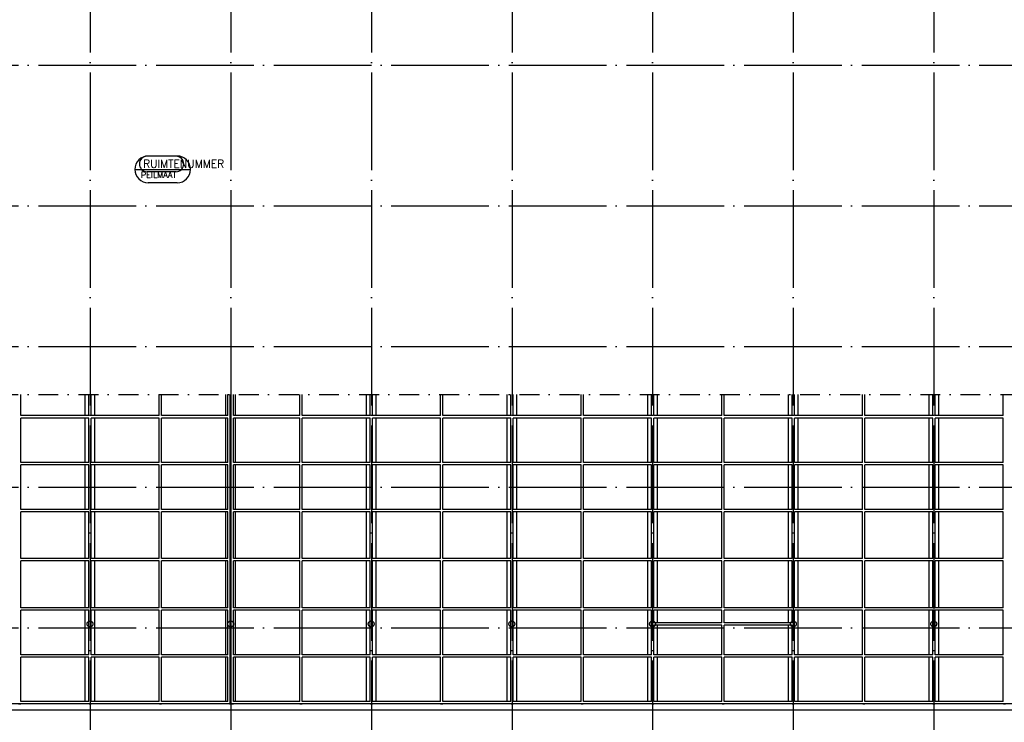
# Model space of a CAD drawing. Extents: x 0 to 1189, y 0 to 841.
# Tile 8 of 24: x 282 to 534, y 300 to 480. Entities that reach past the tile are written whole.
import ezdxf

# ---------------------------------------------------------------- set-up
doc = ezdxf.new("R2010")
doc.units = 0
doc.header["$MEASUREMENT"] = 0
for name, pattern in [('B0304', [6, 5, -0.5, 0, -0.5]), ('B0704', [7.5, 5, -2.5]), ('DASHDOT2', [12.7, 6.35, -3.175, 0, -3.175])]:
    doc.linetypes.add(name, pattern=pattern)
for name, color, linetype in [('AB$1A---_ATTRIB', 8, 'CONTINUOUS'), ('AL$1A---_ALGEMEEN', 8, 'CONTINUOUS'), ('STRAMIEN', 1, 'CONTINUOUS')]:
    doc.layers.add(name, color=color, linetype=linetype)
doc.styles.add('ROMANS', font='romans.shx', dxfattribs={"height": 300})

msp = doc.modelspace()

# ---------------------------------------------------------------- linework, layer by layer
at = {"layer": 'AL$1A---_ALGEMEEN', "linetype": 'ByBlock'}
for p, q in [((322.33, 444.97), (314.95, 444.97)), ((322.64, 445.03), (315.24, 445.03)), ((311.8, 441.6), (326.07, 441.6)), ((322.35, 440.98), (314.95, 440.98)), ((322.64, 438.17), (315.24, 438.17))]:
    msp.add_line(p, q, dxfattribs=at)
at = {"layer": 'AL$1A---_ALGEMEEN', "linetype": 'DASHDOT2', "ltscale": 0.8}
msp.add_line((92.2, 383.97), (590.59, 383.97), dxfattribs=at)
at = {"layer": 'AL$1A---_ALGEMEEN'}
for p, q in [((282.64, 378.58), (282.64, 383.97)), ((299.09, 378.58), (299.09, 383.97)), ((300.04, 378.58), (300.04, 383.97)), ((300.64, 378.58), (300.64, 383.97)), ((301.59, 378.58), (301.59, 383.97)), ((318.04, 378.58), (318.04, 383.97)), ((318.64, 378.58), (318.64, 383.97)), ((335.09, 378.58), (335.09, 383.97)), ((335.64, 378.58), (335.64, 383.97)), ((336.19, 304.81), (336.19, 383.97)), ((336.49, 304.81), (336.49, 383.97)), ((337.04, 378.58), (337.04, 383.97)), ((337.59, 378.58), (337.59, 383.97)), ((354.04, 378.58), (354.04, 383.97)), ((354.64, 378.58), (354.64, 383.97)), ((371.09, 378.58), (371.09, 383.97)), ((372.04, 378.58), (372.04, 383.97)), ((372.64, 378.58), (372.64, 383.97)), ((373.59, 378.58), (373.59, 383.97)), ((390.04, 378.58), (390.04, 383.97)), ((390.64, 378.58), (390.64, 383.97)), ((407.09, 378.58), (407.09, 383.97)), ((408.04, 378.58), (408.04, 383.97)), ((408.64, 378.58), (408.64, 383.97)), ((409.59, 378.58), (409.59, 383.97)), ((426.04, 378.58), (426.04, 383.97)), ((426.64, 378.58), (426.64, 383.97)), ((443.09, 378.58), (443.09, 383.97)), ((444.04, 378.58), (444.04, 383.97)), ((444.64, 378.58), (444.64, 383.97)), ((445.59, 378.58), (445.59, 383.97)), ((462.04, 378.58), (462.04, 383.97)), ((462.64, 378.58), (462.64, 383.97)), ((479.09, 378.58), (479.09, 383.97)), ((480.04, 378.58), (480.04, 383.97)), ((480.64, 378.58), (480.64, 383.97)), ((481.59, 378.58), (481.59, 383.97)), ((498.04, 378.58), (498.04, 383.97)), ((498.64, 378.58), (498.64, 383.97)), ((515.09, 378.58), (515.09, 383.97)), ((516.04, 378.58), (516.04, 383.97)), ((516.64, 378.58), (516.64, 383.97)), ((517.59, 378.58), (517.59, 383.97)), ((534.04, 378.58), (534.04, 383.97)), ((300.04, 378.58), (282.64, 378.58)), ((318.04, 378.58), (300.64, 378.58)), ((335.64, 378.58), (318.64, 378.58)), ((354.04, 378.58), (337.04, 378.58)), ((372.04, 378.58), (354.64, 378.58)), ((390.04, 378.58), (372.64, 378.58)), ((408.04, 378.58), (390.64, 378.58)), ((426.04, 378.58), (408.64, 378.58)), ((444.04, 378.58), (426.64, 378.58)), ((462.04, 378.58), (444.64, 378.58)), ((480.04, 378.58), (462.64, 378.58)), ((498.04, 378.58), (480.64, 378.58)), ((516.04, 378.58), (498.64, 378.58)), ((534.04, 378.58), (516.64, 378.58)), ((300.04, 377.98), (282.64, 377.98)), ((282.64, 366.58), (282.64, 377.98)), ((299.09, 366.58), (299.09, 377.98)), ((300.04, 366.58), (300.04, 377.98)), ((318.04, 377.98), (300.64, 377.98)), ((300.64, 366.58), (300.64, 377.98)), ((301.59, 366.58), (301.59, 377.98)), ((318.04, 366.58), (318.04, 377.98)), ((335.64, 377.98), (318.64, 377.98)), ((318.64, 366.58), (318.64, 377.98)), ((335.09, 366.58), (335.09, 377.98)), ((335.64, 366.58), (335.64, 377.98)), ((354.04, 377.98), (337.04, 377.98)), ((337.04, 366.58), (337.04, 377.98)), ((337.59, 366.58), (337.59, 377.98)), ((354.04, 366.58), (354.04, 377.98)), ((372.04, 377.98), (354.64, 377.98)), ((354.64, 366.58), (354.64, 377.98)), ((371.09, 366.58), (371.09, 377.98)), ((372.04, 366.58), (372.04, 377.98)), ((390.04, 377.98), (372.64, 377.98)), ((372.64, 366.58), (372.64, 377.98)), ((373.59, 366.58), (373.59, 377.98)), ((390.04, 366.58), (390.04, 377.98)), ((408.04, 377.98), (390.64, 377.98)), ((390.64, 366.58), (390.64, 377.98)), ((407.09, 366.58), (407.09, 377.98)), ((408.04, 366.58), (408.04, 377.98)), ((426.04, 377.98), (408.64, 377.98)), ((408.64, 366.58), (408.64, 377.98)), ((409.59, 366.58), (409.59, 377.98)), ((426.04, 366.58), (426.04, 377.98)), ((444.04, 377.98), (426.64, 377.98)), ((426.64, 366.58), (426.64, 377.98)), ((443.09, 366.58), (443.09, 377.98)), ((444.04, 366.58), (444.04, 377.98)), ((462.04, 377.98), (444.64, 377.98)), ((444.64, 366.58), (444.64, 377.98)), ((445.59, 366.58), (445.59, 377.98)), ((462.04, 366.58), (462.04, 377.98)), ((480.04, 377.98), (462.64, 377.98)), ((462.64, 366.58), (462.64, 377.98)), ((479.09, 366.58), (479.09, 377.98)), ((480.04, 366.58), (480.04, 377.98)), ((498.04, 377.98), (480.64, 377.98)), ((480.64, 366.58), (480.64, 377.98)), ((481.59, 366.58), (481.59, 377.98)), ((498.04, 366.58), (498.04, 377.98)), ((516.04, 377.98), (498.64, 377.98)), ((498.64, 366.58), (498.64, 377.98)), ((515.09, 366.58), (515.09, 377.98)), ((516.04, 366.58), (516.04, 377.98)), ((534.04, 377.98), (516.64, 377.98)), ((516.64, 366.58), (516.64, 377.98)), ((517.59, 366.58), (517.59, 377.98)), ((534.04, 366.58), (534.04, 377.98)), ((300.04, 366.58), (282.64, 366.58)), ((282.64, 354.58), (282.64, 365.98)), ((300.04, 365.98), (282.64, 365.98)), ((299.09, 354.58), (299.09, 365.98)), ((300.04, 354.58), (300.04, 365.98)), ((318.04, 366.58), (300.64, 366.58)), ((300.64, 354.58), (300.64, 365.98)), ((318.04, 365.98), (300.64, 365.98)), ((301.59, 354.58), (301.59, 365.98)), ((318.04, 354.58), (318.04, 365.98)), ((335.64, 366.58), (318.64, 366.58)), ((318.64, 354.58), (318.64, 365.98)), ((335.64, 365.98), (318.64, 365.98)), ((335.09, 354.58), (335.09, 365.98)), ((335.64, 354.58), (335.64, 365.98)), ((354.04, 366.58), (337.04, 366.58)), ((337.04, 354.58), (337.04, 365.98)), ((354.04, 365.98), (337.04, 365.98)), ((337.59, 354.58), (337.59, 365.98)), ((354.04, 354.58), (354.04, 365.98)), ((372.04, 366.58), (354.64, 366.58)), ((354.64, 354.58), (354.64, 365.98)), ((372.04, 365.98), (354.64, 365.98)), ((371.09, 354.58), (371.09, 365.98)), ((372.04, 354.58), (372.04, 365.98)), ((390.04, 366.58), (372.64, 366.58)), ((372.64, 354.58), (372.64, 365.98)), ((390.04, 365.98), (372.64, 365.98)), ((373.59, 354.58), (373.59, 365.98)), ((390.04, 354.58), (390.04, 365.98)), ((408.04, 366.58), (390.64, 366.58)), ((390.64, 354.58), (390.64, 365.98)), ((408.04, 365.98), (390.64, 365.98)), ((407.09, 354.58), (407.09, 365.98)), ((408.04, 354.58), (408.04, 365.98)), ((426.04, 366.58), (408.64, 366.58)), ((408.64, 354.58), (408.64, 365.98)), ((426.04, 365.98), (408.64, 365.98)), ((409.59, 354.58), (409.59, 365.98)), ((426.04, 354.58), (426.04, 365.98)), ((444.04, 366.58), (426.64, 366.58)), ((426.64, 354.58), (426.64, 365.98)), ((444.04, 365.98), (426.64, 365.98)), ((443.09, 354.58), (443.09, 365.98)), ((444.04, 354.58), (444.04, 365.98)), ((462.04, 366.58), (444.64, 366.58)), ((444.64, 354.58), (444.64, 365.98)), ((462.04, 365.98), (444.64, 365.98)), ((445.59, 354.58), (445.59, 365.98)), ((462.04, 354.58), (462.04, 365.98)), ((480.04, 366.58), (462.64, 366.58)), ((462.64, 354.58), (462.64, 365.98)), ((480.04, 365.98), (462.64, 365.98)), ((479.09, 354.58), (479.09, 365.98)), ((480.04, 354.58), (480.04, 365.98)), ((498.04, 366.58), (480.64, 366.58)), ((480.64, 354.58), (480.64, 365.98)), ((498.04, 365.98), (480.64, 365.98)), ((481.59, 354.58), (481.59, 365.98)), ((498.04, 354.58), (498.04, 365.98)), ((516.04, 366.58), (498.64, 366.58)), ((498.64, 354.58), (498.64, 365.98)), ((516.04, 365.98), (498.64, 365.98)), ((515.09, 354.58), (515.09, 365.98)), ((516.04, 354.58), (516.04, 365.98)), ((534.04, 366.58), (516.64, 366.58)), ((516.64, 354.58), (516.64, 365.98)), ((534.04, 365.98), (516.64, 365.98)), ((517.59, 354.58), (517.59, 365.98)), ((534.04, 354.58), (534.04, 365.98)), ((300.04, 354.58), (282.64, 354.58)), ((300.04, 353.98), (282.64, 353.98)), ((282.64, 341.99), (282.64, 353.98)), ((299.09, 341.99), (299.09, 353.98)), ((300.04, 341.99), (300.04, 353.98)), ((318.04, 354.58), (300.64, 354.58)), ((318.04, 353.98), (300.64, 353.98)), ((300.64, 341.99), (300.64, 353.98)), ((301.59, 341.99), (301.59, 353.98)), ((318.04, 341.99), (318.04, 353.98)), ((335.64, 354.58), (318.64, 354.58)), ((335.64, 353.98), (318.64, 353.98)), ((318.64, 341.99), (318.64, 353.98)), ((335.09, 341.99), (335.09, 353.98)), ((335.64, 341.99), (335.64, 353.98)), ((354.04, 354.58), (337.04, 354.58)), ((354.04, 353.98), (337.04, 353.98)), ((337.04, 341.99), (337.04, 353.98)), ((337.59, 341.99), (337.59, 353.98)), ((354.04, 341.99), (354.04, 353.98)), ((372.04, 354.58), (354.64, 354.58)), ((372.04, 353.98), (354.64, 353.98)), ((354.64, 341.99), (354.64, 353.98)), ((371.09, 341.99), (371.09, 353.98)), ((372.04, 341.99), (372.04, 353.98)), ((390.04, 354.58), (372.64, 354.58)), ((390.04, 353.98), (372.64, 353.98)), ((372.64, 341.99), (372.64, 353.98)), ((373.59, 341.99), (373.59, 353.98)), ((390.04, 341.99), (390.04, 353.98)), ((408.04, 354.58), (390.64, 354.58)), ((408.04, 353.98), (390.64, 353.98)), ((390.64, 341.99), (390.64, 353.98)), ((407.09, 341.99), (407.09, 353.98)), ((408.04, 341.99), (408.04, 353.98)), ((426.04, 354.58), (408.64, 354.58)), ((426.04, 353.98), (408.64, 353.98)), ((408.64, 341.99), (408.64, 353.98)), ((409.59, 341.99), (409.59, 353.98)), ((426.04, 341.99), (426.04, 353.98)), ((444.04, 354.58), (426.64, 354.58)), ((444.04, 353.98), (426.64, 353.98)), ((426.64, 341.99), (426.64, 353.98)), ((443.09, 341.99), (443.09, 353.98)), ((444.04, 341.99), (444.04, 353.98)), ((462.04, 354.58), (444.64, 354.58)), ((462.04, 353.98), (444.64, 353.98)), ((444.64, 341.99), (444.64, 353.98)), ((445.59, 341.99), (445.59, 353.98)), ((462.04, 341.99), (462.04, 353.98)), ((480.04, 354.58), (462.64, 354.58)), ((480.04, 353.98), (462.64, 353.98)), ((462.64, 341.99), (462.64, 353.98)), ((479.09, 341.99), (479.09, 353.98)), ((480.04, 341.99), (480.04, 353.98)), ((498.04, 354.58), (480.64, 354.58)), ((498.04, 353.98), (480.64, 353.98)), ((480.64, 341.99), (480.64, 353.98)), ((481.59, 341.99), (481.59, 353.98)), ((498.04, 341.99), (498.04, 353.98)), ((516.04, 354.58), (498.64, 354.58)), ((516.04, 353.98), (498.64, 353.98)), ((498.64, 341.99), (498.64, 353.98)), ((515.09, 341.99), (515.09, 353.98)), ((516.04, 341.99), (516.04, 353.98)), ((534.04, 354.58), (516.64, 354.58)), ((534.04, 353.98), (516.64, 353.98)), ((516.64, 341.99), (516.64, 353.98)), ((517.59, 341.99), (517.59, 353.98)), ((534.04, 341.99), (534.04, 353.98)), ((300.04, 341.99), (282.64, 341.99)), ((282.64, 329.41), (282.64, 341.39)), ((300.04, 341.39), (282.64, 341.39)), ((299.09, 329.41), (299.09, 341.39)), ((300.04, 329.41), (300.04, 341.39)), ((318.04, 341.99), (300.64, 341.99)), ((300.64, 329.41), (300.64, 341.39)), ((318.04, 341.39), (300.64, 341.39)), ((301.59, 329.41), (301.59, 341.39)), ((318.04, 329.41), (318.04, 341.39)), ((335.64, 341.99), (318.64, 341.99)), ((318.64, 329.41), (318.64, 341.39)), ((335.64, 341.39), (318.64, 341.39)), ((335.09, 329.41), (335.09, 341.39)), ((335.64, 329.41), (335.64, 341.39)), ((354.04, 341.99), (337.04, 341.99)), ((337.04, 329.41), (337.04, 341.39)), ((354.04, 341.39), (337.04, 341.39)), ((337.59, 329.41), (337.59, 341.39)), ((354.04, 329.41), (354.04, 341.39)), ((372.04, 341.99), (354.64, 341.99)), ((354.64, 329.41), (354.64, 341.39)), ((372.04, 341.39), (354.64, 341.39)), ((371.09, 329.41), (371.09, 341.39)), ((372.04, 329.41), (372.04, 341.39)), ((390.04, 341.99), (372.64, 341.99)), ((372.64, 329.41), (372.64, 341.39)), ((390.04, 341.39), (372.64, 341.39)), ((373.59, 329.41), (373.59, 341.39)), ((390.04, 329.41), (390.04, 341.39)), ((408.04, 341.99), (390.64, 341.99)), ((390.64, 329.41), (390.64, 341.39)), ((408.04, 341.39), (390.64, 341.39)), ((407.09, 329.41), (407.09, 341.39)), ((408.04, 329.41), (408.04, 341.39)), ((426.04, 341.99), (408.64, 341.99)), ((408.64, 329.41), (408.64, 341.39)), ((426.04, 341.39), (408.64, 341.39)), ((409.59, 329.41), (409.59, 341.39)), ((426.04, 329.41), (426.04, 341.39)), ((444.04, 341.99), (426.64, 341.99)), ((426.64, 329.41), (426.64, 341.39)), ((444.04, 341.39), (426.64, 341.39)), ((443.09, 329.41), (443.09, 341.39)), ((444.04, 329.41), (444.04, 341.39)), ((462.04, 341.99), (444.64, 341.99)), ((444.64, 329.41), (444.64, 341.39)), ((462.04, 341.39), (444.64, 341.39)), ((445.59, 329.41), (445.59, 341.39)), ((462.04, 329.41), (462.04, 341.39)), ((480.04, 341.99), (462.64, 341.99)), ((462.64, 329.41), (462.64, 341.39)), ((480.04, 341.39), (462.64, 341.39)), ((479.09, 329.41), (479.09, 341.39)), ((480.04, 329.41), (480.04, 341.39)), ((498.04, 341.99), (480.64, 341.99)), ((480.64, 329.41), (480.64, 341.39)), ((498.04, 341.39), (480.64, 341.39)), ((481.59, 329.41), (481.59, 341.39)), ((498.04, 329.41), (498.04, 341.39)), ((516.04, 341.99), (498.64, 341.99)), ((498.64, 329.41), (498.64, 341.39)), ((516.04, 341.39), (498.64, 341.39)), ((515.09, 329.41), (515.09, 341.39)), ((516.04, 329.41), (516.04, 341.39)), ((534.04, 341.99), (516.64, 341.99)), ((516.64, 329.41), (516.64, 341.39)), ((534.04, 341.39), (516.64, 341.39)), ((517.59, 329.41), (517.59, 341.39)), ((534.04, 329.41), (534.04, 341.39)), ((300.04, 329.41), (282.64, 329.41)), ((300.04, 328.81), (282.64, 328.81)), ((282.64, 317.41), (282.64, 328.81)), ((299.09, 317.41), (299.09, 328.81)), ((300.04, 317.41), (300.04, 328.81)), ((318.04, 329.41), (300.64, 329.41)), ((318.04, 328.81), (300.64, 328.81)), ((300.64, 317.41), (300.64, 328.81)), ((301.59, 317.41), (301.59, 328.81)), ((318.04, 317.41), (318.04, 328.81)), ((335.64, 329.41), (318.64, 329.41)), ((335.64, 328.81), (318.64, 328.81)), ((318.64, 317.41), (318.64, 328.81)), ((335.09, 317.41), (335.09, 328.81)), ((335.64, 317.41), (335.64, 328.81)), ((354.04, 329.41), (337.04, 329.41)), ((354.04, 328.81), (337.04, 328.81)), ((337.04, 317.41), (337.04, 328.81)), ((337.59, 317.41), (337.59, 328.81)), ((354.04, 317.41), (354.04, 328.81)), ((372.04, 329.41), (354.64, 329.41)), ((372.04, 328.81), (354.64, 328.81)), ((354.64, 317.41), (354.64, 328.81)), ((371.09, 317.41), (371.09, 328.81)), ((372.04, 317.41), (372.04, 328.81)), ((390.04, 329.41), (372.64, 329.41)), ((390.04, 328.81), (372.64, 328.81)), ((372.64, 317.41), (372.64, 328.81)), ((373.59, 317.41), (373.59, 328.81)), ((390.04, 317.41), (390.04, 328.81)), ((408.04, 329.41), (390.64, 329.41)), ((408.04, 328.81), (390.64, 328.81)), ((390.64, 317.41), (390.64, 328.81)), ((407.09, 317.41), (407.09, 328.81)), ((408.04, 317.41), (408.04, 328.81)), ((426.04, 329.41), (408.64, 329.41)), ((426.04, 328.81), (408.64, 328.81)), ((408.64, 317.41), (408.64, 328.81)), ((409.59, 317.41), (409.59, 328.81)), ((426.04, 317.41), (426.04, 328.81)), ((444.04, 329.41), (426.64, 329.41)), ((444.04, 328.81), (426.64, 328.81)), ((426.64, 317.41), (426.64, 328.81)), ((443.09, 317.41), (443.09, 328.81)), ((444.04, 317.41), (444.04, 328.81)), ((462.04, 329.41), (444.64, 329.41)), ((462.04, 328.81), (444.64, 328.81)), ((444.64, 325.58), (444.64, 328.81)), ((445.59, 325.58), (445.59, 328.81)), ((462.04, 325.58), (462.04, 328.81)), ((480.04, 329.41), (462.64, 329.41)), ((480.04, 328.81), (462.64, 328.81)), ((462.64, 325.58), (462.64, 328.81)), ((479.09, 325.58), (479.09, 328.81)), ((480.04, 325.58), (480.04, 328.81)), ((498.04, 329.41), (480.64, 329.41)), ((498.04, 328.81), (480.64, 328.81)), ((480.64, 317.41), (480.64, 328.81)), ((481.59, 317.41), (481.59, 328.81)), ((498.04, 317.41), (498.04, 328.81)), ((516.04, 329.41), (498.64, 329.41)), ((516.04, 328.81), (498.64, 328.81)), ((498.64, 317.41), (498.64, 328.81)), ((515.09, 317.41), (515.09, 328.81)), ((516.04, 317.41), (516.04, 328.81)), ((534.04, 329.41), (516.64, 329.41)), ((534.04, 328.81), (516.64, 328.81)), ((516.64, 317.41), (516.64, 328.81)), ((517.59, 317.41), (517.59, 328.81)), ((534.04, 317.41), (534.04, 328.81)), ((462.04, 325.58), (444.64, 325.58)), ((480.04, 325.58), (462.64, 325.58)), ((462.04, 324.98), (444.64, 324.98)), ((444.64, 317.41), (444.64, 324.98)), ((445.59, 317.41), (445.59, 324.98)), ((462.04, 317.41), (462.04, 324.98)), ((480.04, 324.98), (462.64, 324.98)), ((462.64, 317.41), (462.64, 324.98)), ((479.09, 317.41), (479.09, 324.98)), ((480.04, 317.41), (480.04, 324.98)), ((300.04, 317.41), (282.64, 317.41)), ((282.64, 305.41), (282.64, 316.81)), ((300.04, 316.81), (282.64, 316.81)), ((299.09, 305.41), (299.09, 316.81)), ((300.04, 305.41), (300.04, 316.81)), ((318.04, 317.41), (300.64, 317.41)), ((300.64, 305.41), (300.64, 316.81)), ((318.04, 316.81), (300.64, 316.81)), ((301.59, 305.41), (301.59, 316.81)), ((318.04, 305.41), (318.04, 316.81)), ((335.64, 317.41), (318.64, 317.41)), ((318.64, 305.41), (318.64, 316.81)), ((335.64, 316.81), (318.64, 316.81)), ((335.09, 305.41), (335.09, 316.81)), ((335.64, 305.41), (335.64, 316.81)), ((354.04, 317.41), (337.04, 317.41)), ((337.04, 305.41), (337.04, 316.81)), ((354.04, 316.81), (337.04, 316.81)), ((337.59, 305.41), (337.59, 316.81)), ((354.04, 305.41), (354.04, 316.81)), ((372.04, 317.41), (354.64, 317.41)), ((354.64, 305.41), (354.64, 316.81)), ((372.04, 316.81), (354.64, 316.81)), ((371.09, 305.41), (371.09, 316.81)), ((372.04, 305.41), (372.04, 316.81)), ((390.04, 317.41), (372.64, 317.41)), ((372.64, 305.41), (372.64, 316.81)), ((390.04, 316.81), (372.64, 316.81)), ((373.59, 305.41), (373.59, 316.81)), ((390.04, 305.41), (390.04, 316.81)), ((408.04, 317.41), (390.64, 317.41)), ((390.64, 305.41), (390.64, 316.81)), ((408.04, 316.81), (390.64, 316.81)), ((407.09, 305.41), (407.09, 316.81)), ((408.04, 305.41), (408.04, 316.81)), ((426.04, 317.41), (408.64, 317.41)), ((408.64, 305.41), (408.64, 316.81)), ((426.04, 316.81), (408.64, 316.81)), ((409.59, 305.41), (409.59, 316.81)), ((426.04, 305.41), (426.04, 316.81)), ((444.04, 317.41), (426.64, 317.41)), ((426.64, 305.41), (426.64, 316.81)), ((444.04, 316.81), (426.64, 316.81)), ((443.09, 305.41), (443.09, 316.81)), ((444.04, 305.41), (444.04, 316.81)), ((462.04, 317.41), (444.64, 317.41)), ((444.64, 305.41), (444.64, 316.81)), ((462.04, 316.81), (444.64, 316.81)), ((445.59, 305.41), (445.59, 316.81)), ((462.04, 305.41), (462.04, 316.81)), ((480.04, 317.41), (462.64, 317.41)), ((462.64, 305.41), (462.64, 316.81)), ((480.04, 316.81), (462.64, 316.81)), ((479.09, 305.41), (479.09, 316.81)), ((480.04, 305.41), (480.04, 316.81)), ((498.04, 317.41), (480.64, 317.41)), ((480.64, 305.41), (480.64, 316.81)), ((498.04, 316.81), (480.64, 316.81)), ((481.59, 305.41), (481.59, 316.81)), ((498.04, 305.41), (498.04, 316.81)), ((516.04, 317.41), (498.64, 317.41)), ((498.64, 305.41), (498.64, 316.81)), ((516.04, 316.81), (498.64, 316.81)), ((515.09, 305.41), (515.09, 316.81)), ((516.04, 305.41), (516.04, 316.81)), ((534.04, 317.41), (516.64, 317.41)), ((516.64, 305.41), (516.64, 316.81)), ((534.04, 316.81), (516.64, 316.81)), ((517.59, 305.41), (517.59, 316.81)), ((534.04, 305.41), (534.04, 316.81)), ((300.04, 305.41), (282.64, 305.41)), ((318.04, 305.41), (300.64, 305.41)), ((335.64, 305.41), (318.64, 305.41)), ((354.04, 305.41), (337.04, 305.41)), ((372.04, 305.41), (354.64, 305.41)), ((390.04, 305.41), (372.64, 305.41)), ((408.04, 305.41), (390.64, 305.41)), ((426.04, 305.41), (408.64, 305.41)), ((444.04, 305.41), (426.64, 305.41)), ((462.04, 305.41), (444.64, 305.41)), ((480.04, 305.41), (462.64, 305.41)), ((498.04, 305.41), (480.64, 305.41)), ((516.04, 305.41), (498.64, 305.41)), ((534.04, 305.41), (516.64, 305.41)), ((589.14, 303.21), (99.99, 303.21)), ((588.64, 304.81), (102.04, 304.81)), ((282.04, 304.81), (282.64, 304.81)), ((300.09, 304.81), (300.64, 304.81)), ((318.09, 304.81), (318.64, 304.81)), ((336.04, 304.81), (337.04, 304.81)), ((354.04, 304.81), (354.64, 304.81)), ((372.09, 304.81), (372.64, 304.81)), ((390.04, 304.81), (390.64, 304.81)), ((408.09, 304.81), (408.64, 304.81)), ((426.04, 304.81), (426.59, 304.81)), ((444.09, 304.81), (444.64, 304.81)), ((462.09, 304.81), (462.64, 304.81)), ((480.04, 304.81), (480.59, 304.81)), ((498.09, 304.81), (498.64, 304.81)), ((516.04, 304.81), (516.59, 304.81)), ((534.09, 304.81), (534.64, 304.81))]:
    msp.add_line(p, q, dxfattribs=at)
at = {"layer": 'AL$1A---_ALGEMEEN', "linetype": 'B0704', "ltscale": 10}
for centre in [(300.34, 325.28), (336.34, 325.28), (372.29, 325.28), (408.29, 325.28), (444.29, 325.28), (480.34, 325.28), (516.29, 325.28)]:
    msp.add_circle(centre, 0.75, dxfattribs=at)
at = {"layer": 'AL$1A---_ALGEMEEN', "linetype": 'ByBlock'}
for centre, radius, start, end in [((315.24, 441.6), 3.43, 90, 270), ((314.95, 443), 1.98, 90, 270), ((322.33, 443), 1.98, 270, 90), ((322.64, 441.6), 3.43, 270, 90)]:
    msp.add_arc(centre, radius, start, end, dxfattribs=at)
at = {"layer": 'STRAMIEN', "color": 8, "linetype": 'B0304', "ltscale": 5}
for p, q in [((300.34, 737.28), (300.34, 131.01)), ((336.34, 737.28), (336.34, 131.01)), ((372.34, 737.28), (372.34, 131.01)), ((408.34, 737.28), (408.34, 131.01)), ((444.34, 737.28), (444.34, 131.01)), ((480.34, 737.28), (480.34, 131.01)), ((516.34, 737.28), (516.34, 131.01)), ((46.34, 468.28), (915.44, 468.28)), ((46.34, 432.28), (915.44, 432.28)), ((46.34, 396.28), (915.44, 396.28)), ((46.34, 360.28), (915.44, 360.28)), ((46.34, 324.28), (915.44, 324.28))]:
    msp.add_line(p, q, dxfattribs=at)

# ---------------------------------------------------------------- texts
at = {"layer": 'AB$1A---_ATTRIB', "linetype": 'Continuous', "style": 'ROMANS'}
for tag, p, height in [('RUIMTENUMMER', (313.92, 442.03), 2), ('PEILMAAT', (313.37, 439.45), 1.5)]:
    msp.add_attdef(tag, p, '', height=height, dxfattribs=at)

doc.saveas('drawing.dxf')
